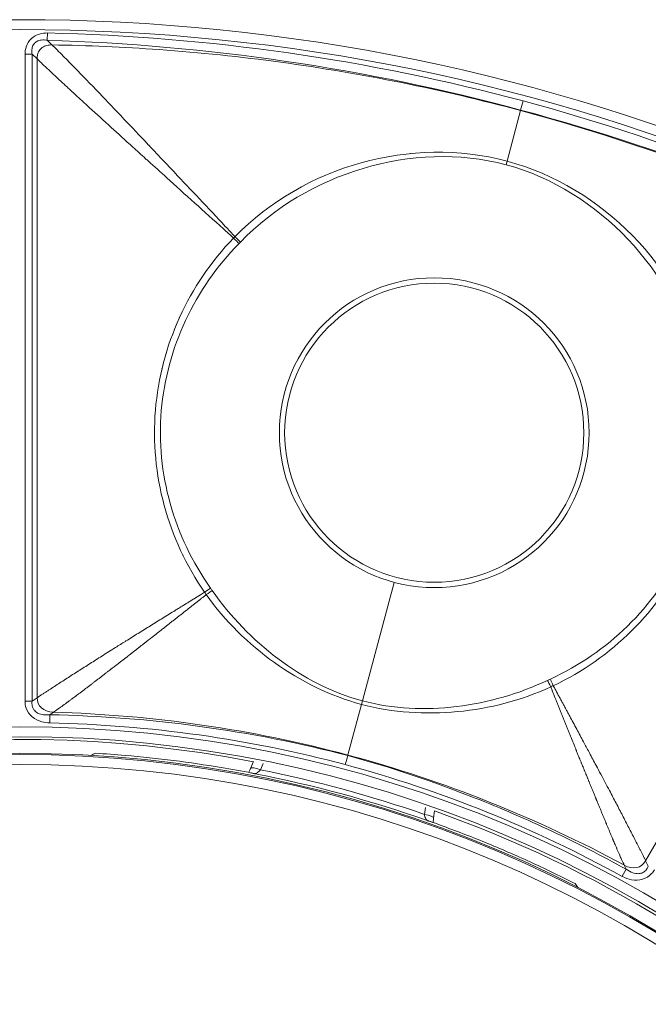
# Model space of a CAD drawing. Header units: inches. Extents: x 2.7 to 14.9, y -4.2 to 15.2.
# Tile 25 of 53: x 12.595 to 13.34, y -0.766 to 0.402. Entities that reach past the tile are written whole.
import ezdxf

# ---------------------------------------------------------------- set-up
doc = ezdxf.new("R2010")
doc.units = ezdxf.units.IN
doc.header["$MEASUREMENT"] = 0
doc.layers.add('Visible (ANSI)', color=7, linetype='Continuous', lineweight=18)
doc.layers.add('Visible Narrow (ANSI)', color=7, linetype='Continuous', lineweight=18)

msp = doc.modelspace()

# ---------------------------------------------------------------- linework, layer by layer
at = {"layer": 'Visible (ANSI)'}
for p, q in [((12.872, -0.4778), (12.8687, -0.4858)), ((13.0869, -0.5362), (13.0858, -0.5448))]:
    msp.add_line(p, q, dxfattribs=at)
for centre, radius in [((12.5948, -1.9226), 2.3248), ((13.0865, -0.0877), 0.1774), ((12.5948, -1.9226), 1.4744), ((12.5948, -1.9226), 1.4547)]:
    msp.add_circle(centre, radius, dxfattribs=at)
for start, end in [(79.1393, 156.2845), (23.7155, 70.4578)]:
    msp.add_arc((12.5948, -1.9226), 1.4711, start, end, dxfattribs=at)
for points, knots in [([(12.6275, 0.3778), (12.6252, 0.3782), (12.6227, 0.3783), (12.6203, 0.378), (12.6185, 0.3778), (12.6166, 0.3772), (12.615, 0.3763), (12.614, 0.3757), (12.613, 0.375), (12.6122, 0.3741), (12.6118, 0.3736), (12.6115, 0.3731), (12.6111, 0.3726), (12.6103, 0.3712), (12.6098, 0.3696), (12.6095, 0.368), (12.6091, 0.3658), (12.6092, 0.3635), (12.6095, 0.3614)], [0, 0, 0, 0, 0.243081, 0.243081, 0.243081, 0.432733, 0.432733, 0.432733, 0.551627, 0.551627, 0.551627, 0.612065, 0.612065, 0.612065, 0.776047, 0.776047, 0.776047, 1, 1, 1, 1]), ([(12.6095, -0.4061), (12.6093, -0.408), (12.6093, -0.41), (12.6097, -0.4119), (12.61, -0.4132), (12.6105, -0.4145), (12.6112, -0.4156), (12.6115, -0.4161), (12.6118, -0.4165), (12.6122, -0.4169), (12.6133, -0.4182), (12.6146, -0.4193), (12.6161, -0.4201), (12.6162, -0.4201), (12.6163, -0.4202), (12.6163, -0.4202), (12.6185, -0.4213), (12.6209, -0.4219), (12.6232, -0.4222), (12.6257, -0.4225), (12.6281, -0.4224), (12.6306, -0.4222)], [0, 0, 0, 0, 0.187872, 0.187872, 0.187872, 0.314599, 0.314599, 0.314599, 0.365047, 0.365047, 0.365047, 0.526295, 0.526295, 0.526295, 0.533039, 0.533039, 0.533039, 0.764219, 0.764219, 0.764219, 1, 1, 1, 1]), ([(12.8702, -0.4913), (12.8581, -0.489), (12.846, -0.4868), (12.8339, -0.4848), (12.815, -0.4816), (12.7961, -0.4789), (12.7771, -0.4765), (12.7581, -0.4741), (12.7391, -0.4721), (12.7201, -0.4704), (12.7083, -0.4694), (12.6964, -0.4685), (12.6846, -0.4678)], [0.0000721, 0.0000721, 0.0000721, 0.0000721, 0.1974055, 0.1974055, 0.1974055, 0.5036827, 0.5036827, 0.5036827, 0.8101972, 0.8101972, 0.8101972, 1, 1, 1, 1]), ([(12.9839, -0.4705), (13.0352, -0.4846), (13.0857, -0.5015), (13.1352, -0.521), (13.1658, -0.5331), (13.196, -0.5462), (13.2258, -0.5602), (13.2557, -0.5743), (13.2852, -0.5893), (13.3141, -0.6054)], [0.0000066, 0.0000066, 0.0000066, 0.0000066, 0.4464162, 0.4464162, 0.4464162, 0.7226444, 0.7226444, 0.7226444, 1, 1, 1, 1]), ([(12.8665, -0.4906), (12.8666, -0.4903), (12.8668, -0.4899), (12.8675, -0.4885), (12.8681, -0.4872), (12.8687, -0.4858)], [0.01545311, 0.01545311, 0.01545311, 0.01545311, 0.01884534, 0.01884534, 0.03041029, 0.03041029, 0.03041029, 0.03041029]), ([(12.8735, -0.4921), (12.8733, -0.4921), (12.8732, -0.492), (12.8726, -0.4919), (12.8722, -0.4918), (12.8712, -0.4915), (12.8707, -0.4914), (12.8702, -0.4913)], [-0.0014735, -0.0014735, -0.0014735, -0.0014735, 0, 0, 0.00573712, 0.00573712, 0.01292722, 0.01292722, 0.01292722, 0.01292722]), ([(13.0817, -0.5487), (13.0812, -0.5486), (13.0807, -0.5485), (13.0797, -0.5482), (13.0793, -0.548), (13.0787, -0.5479), (13.0786, -0.5478), (13.0785, -0.5478)], [0.00000229, 0.00000229, 0.00000229, 0.00000229, 0.00716146, 0.00716146, 0.01287389, 0.01287389, 0.01434105, 0.01434105, 0.01434105, 0.01434105]), ([(13.2536, -0.6224), (13.253, -0.6221), (13.2524, -0.6218), (13.2517, -0.6215), (13.2347, -0.6129), (13.2175, -0.6046), (13.2001, -0.5966), (13.1827, -0.5887), (13.1651, -0.5811), (13.1474, -0.5738), (13.1297, -0.5666), (13.1119, -0.5597), (13.0939, -0.5532), (13.0899, -0.5517), (13.0858, -0.5502), (13.0817, -0.5487)], [0, 0, 0, 0, 0.011424, 0.011424, 0.011424, 0.317458, 0.317458, 0.317458, 0.6239664, 0.6239664, 0.6239664, 0.9302375, 0.9302375, 0.9302375, 0.9999279, 0.9999279, 0.9999279, 0.9999279]), ([(13.0858, -0.5448), (13.0856, -0.5464), (13.0854, -0.548), (13.0853, -0.5496), (13.0853, -0.5498), (13.0853, -0.55)], [0, 0, 0, 0, 0.01279492, 0.01279492, 0.014945, 0.014945, 0.014945, 0.014945]), ([(13.3141, -0.6054), (13.3166, -0.6071), (13.3193, -0.6087), (13.3222, -0.6096), (13.3243, -0.6103), (13.3265, -0.6107), (13.3287, -0.6107), (13.33, -0.6106), (13.3314, -0.6104), (13.3326, -0.6099), (13.3333, -0.6097), (13.3339, -0.6094), (13.3346, -0.609), (13.3359, -0.6082), (13.3371, -0.6072), (13.338, -0.606), (13.3382, -0.6058), (13.3383, -0.6056), (13.3384, -0.6054), (13.3392, -0.6043), (13.3399, -0.6031), (13.3404, -0.6019)], [0, 0, 0, 0, 0.297866, 0.297866, 0.297866, 0.507382, 0.507382, 0.507382, 0.635901, 0.635901, 0.635901, 0.703179, 0.703179, 0.703179, 0.850452, 0.850452, 0.850452, 0.872013, 0.872013, 0.872013, 1, 1, 1, 1])]:
    msp.add_open_spline(points, degree=3, knots=knots, dxfattribs=at)
for points in [[(13.7167, 0.0859), (13.5496, 0.1757), (13.3724, 0.2461), (13.189, 0.295)], [(12.8212, -0.2719), (12.7779, -0.2107), (12.7564, -0.136), (12.7628, -0.0615)], [(13.2242, -0.3798), (13.2923, -0.3485), (13.3482, -0.2946), (13.3799, -0.2269)], [(12.6306, -0.4222), (12.7496, -0.4244), (12.8686, -0.4406), (12.9839, -0.4705)], [(12.6846, -0.4678), (12.6829, -0.4687), (12.6812, -0.4695), (12.6795, -0.4704)], [(12.8699, -0.4912), (12.87, -0.4912), (12.8701, -0.4913), (12.8702, -0.4913)], [(13.0817, -0.5487), (13.0818, -0.5488), (13.0819, -0.5488), (13.082, -0.5489)], [(13.2536, -0.6224), (13.2547, -0.624), (13.2557, -0.6256), (13.2568, -0.6272)]]:
    msp.add_open_spline(points, degree=3, dxfattribs=at)
at = {"layer": 'Visible Narrow (ANSI)'}
for p, q in [((12.6277, 0.3864), (12.6275, 0.3778)), ((12.633, 0.3723), (12.6275, 0.3778)), ((12.6012, 0.3614), (12.6095, 0.3614)), ((12.6012, -0.4061), (12.6012, 0.3614)), ((12.6095, 0.3614), (12.6095, -0.4061)), ((12.6095, 0.3614), (12.6155, 0.3556)), ((12.6155, -0.402), (12.6155, 0.3556)), ((13.1919, 0.3058), (13.189, 0.295)), ((13.1728, 0.2344), (13.1889, 0.2944)), ((13.189, 0.295), (13.1889, 0.2944)), ((13.1717, 0.2302), (13.1728, 0.2344)), ((12.7985, 0.0769), (12.7987, 0.0769)), ((13.3372, -0.5954), (13.7161, 0.0607)), ((12.7635, -0.012), (12.7635, -0.0117)), ((12.759, -0.1405), (12.759, -0.1405)), ((12.7788, -0.2116), (12.7788, -0.2112)), ((12.8083, -0.2681), (12.8083, -0.2681)), ((13.0013, -0.4057), (13.0389, -0.2652)), ((12.6012, -0.4061), (12.6095, -0.4061)), ((12.6155, -0.402), (12.6095, -0.4061)), ((13.0002, -0.4099), (13.0013, -0.4057)), ((12.6306, -0.4222), (12.6348, -0.4192)), ((13.0002, -0.4099), (12.9841, -0.4699)), ((12.6306, -0.4222), (12.6304, -0.4319)), ((12.9841, -0.4699), (12.9839, -0.4705)), ((12.8835, -0.4799), (12.8803, -0.4875)), ((13.0749, -0.5403), (13.076, -0.5322)), ((13.3372, -0.5954), (13.3404, -0.6019)), ((13.3141, -0.6054), (13.3094, -0.6138)), ((13.3141, -0.6054), (13.3119, -0.6007))]:
    msp.add_line(p, q, dxfattribs=at)
for centre, radius in [((12.5948, -1.9226), 2.3248), ((12.5948, -1.9226), 2.313), ((13.0865, -0.0877), 0.1837), ((12.5948, -1.9226), 1.4862), ((12.5948, -1.9226), 1.4744), ((12.5948, -1.9226), 1.4532), ((12.5948, -1.9226), 1.4414)]:
    msp.add_circle(centre, radius, dxfattribs=at)
for centre, radius, start, end in [((12.5948, -1.9226), 2.1211, 82.0439, 82.0475), ((12.5948, -1.9226), 1.648, 81.9943, 81.995), ((12.5948, -1.9226), 1.6283, 81.2107, 81.2146), ((12.5948, -1.9226), 1.7175, 66.1974, 66.2029), ((12.5946, -1.9264), 1.5539, 86.3573, 86.3574), ((12.5948, -1.9226), 1.5821, 77.6366, 77.638), ((12.5948, -1.9226), 1.6782, 67.0748, 67.0764), ((12.5948, -1.9226), 1.648, 68.005, 68.0057), ((12.5948, -1.9226), 1.6283, 68.7854, 68.7893), ((12.5948, -1.9226), 1.5821, 72.362, 72.3634), ((12.5971, -1.9177), 1.5766, 64.93137687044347, 64.93139135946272)]:
    msp.add_arc(centre, radius, start, end, dxfattribs=at)
for centre, major_axis, ratio, start_param, end_param in [((12.5301, -1.3399), (2.0565, 0.1112), 0.838051, 1.198247, 1.478106), ((12.7985, -1.5842), (1.9009, -1.0124), 0.888933, 1.55902, 1.824827), ((13.0282, -0.8629), (1.51, -0.6175), 0.705125, 1.403307, 1.749088), ((12.8495, 0.1433), (0.0189, 0.0194), 0.022097, 1.511696, 1.599615), ((12.8477, 0.1438), (0.00843, -0.00827), 0.009516, 0.542666, 1.484033), ((12.8495, 0.1456), (0.00845, -0.00826), 0.007551, 4.798793, 5.740106), ((12.8433, 0.1404), (-0.0732, -0.0737), 0.104668, 1.62579, 1.649848), ((12.8258, 0.0769), (0.0296, -0.0259), 0.998597, 4.280117, 4.286525), ((12.7861, 0.0499), (-0.0012, -0.0196), 0.645228, 5.675152, 5.690119), ((6.8605, -1.9226), (-6.8596, 0), 0.553122, 3.674682, 3.674711), ((12.8258, -0.2207), (0.0294, -0.0261), 0.99862, 4.175088, 4.195612), ((12.8258, -0.2207), (0.0294, -0.0261), 0.99862, 4.489047, 4.503771), ((12.8129, -0.2776), (0.00964, 0.00682), 0.015774, 4.842015, 5.742062), ((12.815, -0.2807), (-0.0097, -0.00673), 0.019874, 3.682916, 4.583824), ((13.2251, -0.3906), (0.005, -0.0107), 0.019614, 1.699481, 2.600431), ((13.2285, -0.389), (-0.0049, 0.0107), 0.015566, 0.541352, 1.441442), ((12.6979, -1.1795), (-1.0586, 0.1468), 0.705182, 4.537425, 4.869208), ((12.6779, -1.1546), (-1.0338, 0.1057), 0.691928, 4.486188, 4.828912), ((12.8772, -1.2275), (0.9901, -0.4022), 0.705181, 1.413977, 1.74576), ((12.8795, -0.4904), (-0.0109, 0.0046), 0.256649, 4.747001, 6.283206), ((12.5979, -1.9115), (0.3807, 1.4009), 0.999956, 6.213693, 6.352678), ((12.7937, -1.5341), (-1.1142, 0.5843), 0.83837, 4.689108, 4.972121), ((12.5953, -1.8936), (-1.4275, -0.1749), 0.992847, 4.248602, 4.396625), ((13.0741, -0.5433), (0.0117, -0.0015), 0.256649, 6.283165, 7.819369)]:
    msp.add_ellipse(centre, major_axis=major_axis, ratio=ratio, start_param=start_param, end_param=end_param, dxfattribs=at)
for points, knots in [([(12.6012, 0.3614), (12.6012, 0.3643), (12.6016, 0.3673), (12.6025, 0.3701), (12.6049, 0.3774), (12.6111, 0.3831), (12.6184, 0.3852), (12.6214, 0.3861), (12.6246, 0.3865), (12.6277, 0.3864)], [0, 0, 0, 0, 0.214125, 0.214125, 0.214125, 0.772845, 0.772845, 0.772845, 1, 1, 1, 1]), ([(12.6155, 0.3556), (12.6155, 0.3576), (12.6157, 0.3594), (12.6161, 0.361), (12.6162, 0.3615), (12.6164, 0.362), (12.6165, 0.3624), (12.6173, 0.3645), (12.6184, 0.3663), (12.6199, 0.3677), (12.62, 0.3678), (12.6201, 0.3679), (12.6202, 0.3681), (12.621, 0.3688), (12.6219, 0.3694), (12.6229, 0.37), (12.6238, 0.3705), (12.6248, 0.3709), (12.6259, 0.3712), (12.6275, 0.3718), (12.6294, 0.3721), (12.6314, 0.3723), (12.6319, 0.3723), (12.6325, 0.3723), (12.633, 0.3723)], [0, 0, 0, 0, 0.1842961, 0.1842961, 0.1842961, 0.241452, 0.241452, 0.241452, 0.5, 0.5, 0.5, 0.5195229, 0.5195229, 0.5195229, 0.655182, 0.655182, 0.655182, 0.7763475, 0.7763475, 0.7763475, 0.9543439, 0.9543439, 0.9543439, 0.9999909, 0.9999909, 0.9999909, 0.9999909]), ([(13.1889, 0.2944), (13.1422, 0.307), (13.048, 0.329), (12.9049, 0.3532), (12.7663, 0.3676), (12.6755, 0.3716), (12.633, 0.3723)], [0, 0, 0, 0, 0.2577886, 0.5155772, 0.7733658, 0.9999993, 0.9999993, 0.9999993, 0.9999993]), ([(12.633, 0.3723), (12.6369, 0.3687), (12.6414, 0.3642), (12.6465, 0.359), (12.6508, 0.3547), (12.6555, 0.35), (12.6606, 0.3447), (12.669, 0.3361), (12.6786, 0.3262), (12.6893, 0.315), (12.6983, 0.3057), (12.708, 0.2955), (12.7185, 0.2844), (12.7275, 0.2749), (12.7372, 0.2647), (12.7474, 0.2539), (12.7476, 0.2537), (12.7478, 0.2534), (12.748, 0.2532), (12.7541, 0.2468), (12.7608, 0.2397), (12.7654, 0.2348), (12.7696, 0.2304), (12.7738, 0.226), (12.7779, 0.2216), (12.788, 0.2109), (12.7981, 0.2002), (12.8081, 0.1896), (12.8184, 0.1787), (12.8286, 0.1679), (12.8387, 0.1571), (12.8426, 0.153), (12.8464, 0.1489), (12.8502, 0.1449)], [0.0000002, 0.0000002, 0.0000002, 0.0000002, 0.1064735, 0.1064735, 0.1064735, 0.194074, 0.194074, 0.194074, 0.3386231, 0.3386231, 0.3386231, 0.4591072, 0.4591072, 0.4591072, 0.5625, 0.5625, 0.5625, 0.5646067, 0.5646067, 0.5646067, 0.625, 0.625, 0.625, 0.6797594, 0.6797594, 0.6797594, 0.8129732, 0.8129732, 0.8129732, 0.9487187, 0.9487187, 0.9487187, 0.9999953, 0.9999953, 0.9999953, 0.9999953]), ([(12.6155, 0.3556), (12.6166, 0.3546), (12.6177, 0.3535), (12.6188, 0.3525), (12.62, 0.3514), (12.6211, 0.3503), (12.6223, 0.3492), (12.6234, 0.3481), (12.6246, 0.347), (12.6258, 0.3459), (12.6282, 0.3437), (12.6306, 0.3414), (12.6331, 0.3391), (12.6355, 0.3368), (12.638, 0.3345), (12.6405, 0.3322), (12.6411, 0.3317), (12.6416, 0.3311), (12.6422, 0.3306), (12.6468, 0.3262), (12.6473, 0.3258), (12.6514, 0.322), (12.6527, 0.3208), (12.6541, 0.3195), (12.6557, 0.318), (12.6592, 0.3148), (12.6634, 0.3109), (12.6684, 0.3064), (12.6694, 0.3055), (12.6704, 0.3045), (12.6714, 0.3036), (12.674, 0.3013), (12.6763, 0.2991), (12.6778, 0.2977), (12.6857, 0.2905), (12.6943, 0.2827), (12.7034, 0.2744), (12.7115, 0.267), (12.7201, 0.2592), (12.7292, 0.2509), (12.7316, 0.2488), (12.7339, 0.2467), (12.7361, 0.2447), (12.7391, 0.242), (12.7419, 0.2395), (12.7442, 0.2373), (12.7453, 0.2363), (12.7464, 0.2353), (12.7475, 0.2343), (12.7544, 0.2281), (12.7617, 0.2215), (12.7692, 0.2147), (12.7797, 0.2052), (12.7909, 0.1951), (12.8027, 0.1845), (12.8134, 0.1748), (12.8247, 0.1647), (12.8365, 0.154), (12.8404, 0.1505), (12.8445, 0.1468), (12.8485, 0.1432)], [0, 0, 0, 0, 0.016624, 0.016624, 0.016624, 0.033454, 0.033454, 0.033454, 0.050284, 0.050284, 0.050284, 0.083942, 0.083942, 0.083942, 0.117596, 0.117596, 0.117596, 0.125, 0.125, 0.125, 0.1875, 0.1875, 0.1875, 0.207302, 0.207302, 0.207302, 0.25, 0.25, 0.25, 0.258644, 0.258644, 0.258644, 0.28125, 0.28125, 0.28125, 0.397292, 0.397292, 0.397292, 0.5, 0.5, 0.5, 0.526528, 0.526528, 0.526528, 0.5625, 0.5625, 0.5625, 0.579156, 0.579156, 0.579156, 0.682615, 0.682615, 0.682615, 0.82613, 0.82613, 0.82613, 0.956267, 0.956267, 0.956267, 1, 1, 1, 1]), ([(13.1728, 0.2344), (13.1157, 0.2497), (13.0558, 0.2479), (12.9437, 0.2169), (12.8916, 0.1869), (12.8502, 0.1449)], [0, 0, 0, 0, 0.5, 0.5, 1, 1, 1, 1]), ([(12.8567, 0.1385), (12.8971, 0.1799), (12.9476, 0.2097), (13.0567, 0.242), (13.1158, 0.2452), (13.1717, 0.2302)], [0, 0, 0, 0, 0.5, 0.5, 1, 1, 1, 1]), ([(13.1728, 0.2344), (13.2299, 0.2191), (13.2809, 0.1875), (13.3625, 0.1047), (13.3925, 0.0527), (13.4074, -0.0044)], [0, 0, 0, 0, 0.5, 0.5, 1, 1, 1, 1]), ([(13.3986, -0.0066), (13.3843, 0.0493), (13.3555, 0.1004), (13.2771, 0.183), (13.2275, 0.2152), (13.1717, 0.2302)], [0, 0, 0, 0, 0.5, 0.5, 1, 1, 1, 1]), ([(12.8485, 0.1432), (12.7951, 0.088), (12.7621, 0.0155), (12.7495, -0.1371), (12.7704, -0.2138), (12.8142, -0.2769)], [0, 0, 0, 0, 0.5, 0.5, 0.9999685, 0.9999685, 0.9999685, 0.9999685]), ([(12.7628, -0.0615), (12.7628, -0.0615), (12.7628, -0.0615), (12.7692, 0.013), (12.8025, 0.0833), (12.855, 0.1368)], [0.4999932, 0.4999932, 0.4999932, 0.4999932, 0.5, 0.5, 1, 1, 1, 1]), ([(13.408, -0.0067), (13.4267, -0.0812), (13.419, -0.1605), (13.3536, -0.299), (13.2972, -0.355), (13.2277, -0.3877)], [0, 0, 0, 0, 0.5, 0.5, 0.9999682, 0.9999682, 0.9999682, 0.9999682]), ([(12.8142, -0.2769), (12.8125, -0.278), (12.8108, -0.279), (12.8091, -0.2801), (12.8066, -0.2816), (12.8041, -0.2831), (12.8016, -0.2847), (12.8003, -0.2854), (12.7991, -0.2862), (12.7978, -0.287), (12.7966, -0.2877), (12.7954, -0.2885), (12.7941, -0.2893), (12.7929, -0.29), (12.7916, -0.2908), (12.7904, -0.2915), (12.7892, -0.2923), (12.7879, -0.2931), (12.7867, -0.2938), (12.7863, -0.2941), (12.7859, -0.2943), (12.7856, -0.2945), (12.7847, -0.295), (12.7838, -0.2956), (12.783, -0.2961), (12.7817, -0.2969), (12.7805, -0.2976), (12.7793, -0.2984), (12.7744, -0.3014), (12.7695, -0.3044), (12.7645, -0.3075), (12.7597, -0.3105), (12.7548, -0.3135), (12.7499, -0.3166), (12.7451, -0.3196), (12.7403, -0.3226), (12.7353, -0.3257), (12.7306, -0.3286), (12.7258, -0.3316), (12.7209, -0.3347), (12.7206, -0.3348), (12.7204, -0.335), (12.7202, -0.3351), (12.7163, -0.3375), (12.7124, -0.34), (12.7084, -0.3425), (12.7029, -0.3459), (12.6976, -0.3493), (12.6924, -0.3526), (12.6876, -0.3556), (12.6829, -0.3585), (12.6784, -0.3614), (12.6736, -0.3644), (12.669, -0.3674), (12.6646, -0.3702), (12.6599, -0.3732), (12.6553, -0.3761), (12.651, -0.3789), (12.6464, -0.3819), (12.6419, -0.3848), (12.6377, -0.3875), (12.6355, -0.3889), (12.6334, -0.3903), (12.6313, -0.3917), (12.6302, -0.3923), (12.6291, -0.393), (12.6281, -0.3937), (12.627, -0.3944), (12.626, -0.3951), (12.625, -0.3957), (12.6245, -0.3961), (12.6239, -0.3964), (12.6234, -0.3967), (12.6229, -0.3971), (12.6224, -0.3974), (12.6219, -0.3977), (12.6214, -0.3981), (12.6209, -0.3984), (12.6204, -0.3987), (12.6199, -0.399), (12.6194, -0.3994), (12.6189, -0.3997), (12.6184, -0.4), (12.618, -0.4003), (12.6175, -0.4007), (12.617, -0.401), (12.6165, -0.4013), (12.6161, -0.4016), (12.6159, -0.4018), (12.6157, -0.4019), (12.6155, -0.402)], [0, 0, 0, 0, 0.025507, 0.025507, 0.025507, 0.062666, 0.062666, 0.062666, 0.081229, 0.081229, 0.081229, 0.099762, 0.099762, 0.099762, 0.118251, 0.118251, 0.118251, 0.136682, 0.136682, 0.136682, 0.142154, 0.142154, 0.142154, 0.155042, 0.155042, 0.155042, 0.173318, 0.173318, 0.173318, 0.24535, 0.24535, 0.24535, 0.315196, 0.315196, 0.315196, 0.382396, 0.382396, 0.382396, 0.446682, 0.446682, 0.446682, 0.449598, 0.449598, 0.449598, 0.5, 0.5, 0.5, 0.569749, 0.569749, 0.569749, 0.634275, 0.634275, 0.634275, 0.70199, 0.70199, 0.70199, 0.773418, 0.773418, 0.773418, 0.849247, 0.849247, 0.849247, 0.88909, 0.88909, 0.88909, 0.909554, 0.909554, 0.909554, 0.930407, 0.930407, 0.930407, 0.940986, 0.940986, 0.940986, 0.951672, 0.951672, 0.951672, 0.962467, 0.962467, 0.962467, 0.973375, 0.973375, 0.973375, 0.984399, 0.984399, 0.984399, 0.995543, 0.995543, 0.995543, 1, 1, 1, 1]), ([(12.8161, -0.2797), (12.8156, -0.2801), (12.815, -0.2806), (12.8144, -0.2811), (12.8138, -0.2815), (12.8133, -0.282), (12.8127, -0.2824), (12.8124, -0.2826), (12.8121, -0.2828), (12.8119, -0.2831), (12.8116, -0.2833), (12.8113, -0.2835), (12.811, -0.2837), (12.8102, -0.2844), (12.8093, -0.2851), (12.8085, -0.2857), (12.8082, -0.286), (12.8079, -0.2862), (12.8076, -0.2864), (12.8073, -0.2866), (12.807, -0.2868), (12.8068, -0.2871), (12.8059, -0.2877), (12.8051, -0.2884), (12.8042, -0.2891), (12.8037, -0.2895), (12.8031, -0.29), (12.8025, -0.2904), (12.802, -0.2908), (12.8014, -0.2913), (12.8009, -0.2917), (12.7997, -0.2926), (12.7986, -0.2935), (12.7975, -0.2944), (12.7969, -0.2948), (12.7964, -0.2952), (12.7958, -0.2957), (12.7953, -0.2961), (12.7947, -0.2966), (12.7941, -0.297), (12.793, -0.2979), (12.7919, -0.2988), (12.7908, -0.2996), (12.7902, -0.3001), (12.7897, -0.3005), (12.7891, -0.3009), (12.7886, -0.3014), (12.788, -0.3018), (12.7875, -0.3023), (12.7869, -0.3027), (12.7864, -0.3031), (12.7858, -0.3036), (12.7853, -0.304), (12.7847, -0.3044), (12.7841, -0.3049), (12.7836, -0.3053), (12.783, -0.3057), (12.7825, -0.3062), (12.7819, -0.3066), (12.7814, -0.307), (12.7808, -0.3075), (12.7803, -0.3079), (12.7797, -0.3083), (12.7792, -0.3088), (12.7786, -0.3092), (12.7781, -0.3096), (12.7775, -0.3101), (12.7764, -0.3109), (12.7753, -0.3118), (12.7742, -0.3127), (12.7737, -0.3131), (12.7731, -0.3135), (12.7726, -0.314), (12.772, -0.3144), (12.7715, -0.3148), (12.7709, -0.3153), (12.7704, -0.3157), (12.7698, -0.3161), (12.7693, -0.3165), (12.7687, -0.317), (12.7682, -0.3174), (12.7677, -0.3178), (12.7671, -0.3183), (12.7666, -0.3187), (12.766, -0.3191), (12.7655, -0.3195), (12.7649, -0.32), (12.7644, -0.3204), (12.7622, -0.3221), (12.76, -0.3238), (12.7579, -0.3255), (12.7573, -0.3259), (12.7568, -0.3264), (12.7562, -0.3268), (12.7557, -0.3272), (12.7552, -0.3276), (12.7546, -0.328), (12.7541, -0.3285), (12.7535, -0.3289), (12.753, -0.3293), (12.7525, -0.3297), (12.7519, -0.3302), (12.7514, -0.3306), (12.7508, -0.331), (12.7503, -0.3314), (12.7498, -0.3318), (12.7492, -0.3323), (12.7487, -0.3327), (12.7482, -0.3331), (12.7471, -0.334), (12.746, -0.3348), (12.7449, -0.3356), (12.7447, -0.3358), (12.7444, -0.3361), (12.7441, -0.3363), (12.7439, -0.3365), (12.7436, -0.3367), (12.7433, -0.3369), (12.7428, -0.3373), (12.7423, -0.3377), (12.7417, -0.3381), (12.7413, -0.3385), (12.7409, -0.3388), (12.7405, -0.3391), (12.7404, -0.3392), (12.7403, -0.3393), (12.7401, -0.3394), (12.74, -0.3395), (12.7399, -0.3396), (12.7397, -0.3397), (12.7393, -0.34), (12.7389, -0.3403), (12.7385, -0.3406), (12.738, -0.3411), (12.7374, -0.3415), (12.7369, -0.3419), (12.7367, -0.3421), (12.7364, -0.3423), (12.7361, -0.3425), (12.7359, -0.3427), (12.7356, -0.3429), (12.7353, -0.3431), (12.7348, -0.3436), (12.7343, -0.344), (12.7337, -0.3444), (12.7332, -0.3448), (12.7327, -0.3452), (12.7322, -0.3456), (12.7321, -0.3457), (12.7319, -0.3458), (12.7317, -0.3459), (12.7313, -0.3462), (12.7309, -0.3466), (12.7305, -0.3469), (12.73, -0.3473), (12.7295, -0.3477), (12.729, -0.3481), (12.7287, -0.3483), (12.7284, -0.3485), (12.7282, -0.3487), (12.7279, -0.3489), (12.7276, -0.3491), (12.7274, -0.3493), (12.7268, -0.3498), (12.7263, -0.3502), (12.7258, -0.3506), (12.7254, -0.3509), (12.725, -0.3512), (12.7246, -0.3515), (12.7245, -0.3516), (12.7243, -0.3517), (12.7242, -0.3518), (12.7241, -0.3519), (12.7239, -0.352), (12.7238, -0.3521), (12.7234, -0.3524), (12.723, -0.3527), (12.7226, -0.353), (12.7221, -0.3535), (12.7216, -0.3539), (12.721, -0.3543), (12.7208, -0.3545), (12.7205, -0.3547), (12.7202, -0.3549), (12.72, -0.3551), (12.7197, -0.3553), (12.7195, -0.3555), (12.7184, -0.3563), (12.7173, -0.3571), (12.7163, -0.3579), (12.7158, -0.3583), (12.7153, -0.3588), (12.7147, -0.3592), (12.7142, -0.3596), (12.7137, -0.36), (12.7132, -0.3604), (12.7126, -0.3608), (12.7121, -0.3612), (12.7116, -0.3616), (12.7111, -0.362), (12.7106, -0.3624), (12.71, -0.3628), (12.709, -0.3636), (12.7079, -0.3644), (12.7069, -0.3652), (12.7061, -0.3658), (12.7053, -0.3664), (12.7046, -0.367), (12.7043, -0.3672), (12.704, -0.3674), (12.7038, -0.3676), (12.7035, -0.3678), (12.7033, -0.368), (12.703, -0.3682), (12.7022, -0.3688), (12.7014, -0.3694), (12.7007, -0.37), (12.7002, -0.3704), (12.6996, -0.3708), (12.6991, -0.3712), (12.6986, -0.3716), (12.6981, -0.372), (12.6976, -0.3724), (12.697, -0.3728), (12.6965, -0.3732), (12.696, -0.3736), (12.6955, -0.374), (12.695, -0.3744), (12.6945, -0.3748), (12.694, -0.3752), (12.6934, -0.3756), (12.6929, -0.376), (12.6924, -0.3764), (12.6919, -0.3768), (12.6914, -0.3772), (12.6903, -0.378), (12.6893, -0.3788), (12.6883, -0.3796), (12.6878, -0.38), (12.6873, -0.3803), (12.6868, -0.3807), (12.6862, -0.3811), (12.6857, -0.3815), (12.6852, -0.3819), (12.6847, -0.3823), (12.6842, -0.3827), (12.6837, -0.3831), (12.6832, -0.3835), (12.6827, -0.3839), (12.6822, -0.3843), (12.6816, -0.3847), (12.6811, -0.385), (12.6806, -0.3854), (12.6801, -0.3858), (12.6796, -0.3862), (12.6791, -0.3866), (12.6786, -0.387), (12.6781, -0.3874), (12.6776, -0.3878), (12.6771, -0.3881), (12.6765, -0.3885), (12.676, -0.3889), (12.675, -0.3897), (12.674, -0.3905), (12.673, -0.3912), (12.6725, -0.3916), (12.672, -0.392), (12.6715, -0.3924), (12.671, -0.3928), (12.6705, -0.3931), (12.67, -0.3935), (12.6695, -0.3939), (12.6689, -0.3943), (12.6684, -0.3947), (12.6679, -0.395), (12.6674, -0.3954), (12.6669, -0.3958), (12.6664, -0.3962), (12.6659, -0.3966), (12.6654, -0.3969), (12.6649, -0.3973), (12.6644, -0.3977), (12.6639, -0.3981), (12.6632, -0.3986), (12.6624, -0.3992), (12.6617, -0.3998), (12.6614, -0.3999), (12.6612, -0.4001), (12.6609, -0.4003), (12.6607, -0.4005), (12.6604, -0.4007), (12.6602, -0.4009), (12.6594, -0.4014), (12.6587, -0.402), (12.6579, -0.4025), (12.6577, -0.4027), (12.6574, -0.4029), (12.6572, -0.4031), (12.6569, -0.4033), (12.6567, -0.4035), (12.6564, -0.4037), (12.6559, -0.404), (12.6554, -0.4044), (12.655, -0.4048), (12.6545, -0.4051), (12.654, -0.4055), (12.6535, -0.4058), (12.6532, -0.406), (12.653, -0.4062), (12.6527, -0.4064), (12.6525, -0.4066), (12.6522, -0.4068), (12.652, -0.4069), (12.6499, -0.4084), (12.648, -0.4099), (12.6461, -0.4112), (12.6459, -0.4114), (12.6456, -0.4116), (12.6454, -0.4117), (12.6452, -0.4119), (12.6449, -0.4121), (12.6447, -0.4123), (12.6442, -0.4126), (12.6437, -0.413), (12.6432, -0.4133), (12.6429, -0.4136), (12.6425, -0.4138), (12.6421, -0.4141), (12.642, -0.4142), (12.6419, -0.4142), (12.6418, -0.4143), (12.6417, -0.4144), (12.6416, -0.4145), (12.6414, -0.4146), (12.6411, -0.4148), (12.6407, -0.4151), (12.6404, -0.4153), (12.6383, -0.4168), (12.6365, -0.4181), (12.6348, -0.4192)], [0, 0, 0, 0, 0.005913, 0.005913, 0.005913, 0.011694, 0.011694, 0.011694, 0.014593, 0.014593, 0.014593, 0.017497, 0.017497, 0.017497, 0.026247, 0.026247, 0.026247, 0.029175, 0.029175, 0.029175, 0.032109, 0.032109, 0.032109, 0.040948, 0.040948, 0.040948, 0.04687, 0.04687, 0.04687, 0.052818, 0.052818, 0.052818, 0.064788, 0.064788, 0.064788, 0.070811, 0.070811, 0.070811, 0.07686, 0.07686, 0.07686, 0.089038, 0.089038, 0.089038, 0.095167, 0.095167, 0.095167, 0.101324, 0.101324, 0.101324, 0.107508, 0.107508, 0.107508, 0.11372, 0.11372, 0.11372, 0.119961, 0.119961, 0.119961, 0.126231, 0.126231, 0.126231, 0.13253, 0.13253, 0.13253, 0.138858, 0.138858, 0.138858, 0.151606, 0.151606, 0.151606, 0.158027, 0.158027, 0.158027, 0.164478, 0.164478, 0.164478, 0.170962, 0.170962, 0.170962, 0.177478, 0.177478, 0.177478, 0.184027, 0.184027, 0.184027, 0.19061, 0.19061, 0.19061, 0.217284, 0.217284, 0.217284, 0.224041, 0.224041, 0.224041, 0.230835, 0.230835, 0.230835, 0.237667, 0.237667, 0.237667, 0.244536, 0.244536, 0.244536, 0.251444, 0.251444, 0.251444, 0.258391, 0.258391, 0.258391, 0.272406, 0.272406, 0.272406, 0.275935, 0.275935, 0.275935, 0.279475, 0.279475, 0.279475, 0.286586, 0.286586, 0.286586, 0.291947, 0.291947, 0.291947, 0.293739, 0.293739, 0.293739, 0.295535, 0.295535, 0.295535, 0.300937, 0.300937, 0.300937, 0.308179, 0.308179, 0.308179, 0.311817, 0.311817, 0.311817, 0.315466, 0.315466, 0.315466, 0.322799, 0.322799, 0.322799, 0.329716, 0.329716, 0.329716, 0.332031, 0.332031, 0.332031, 0.337607, 0.337607, 0.337607, 0.345084, 0.345084, 0.345084, 0.348841, 0.348841, 0.348841, 0.35261, 0.35261, 0.35261, 0.360188, 0.360188, 0.360188, 0.365905, 0.365905, 0.365905, 0.367817, 0.367817, 0.367817, 0.369733, 0.369733, 0.369733, 0.375499, 0.375499, 0.375499, 0.383236, 0.383236, 0.383236, 0.387125, 0.387125, 0.387125, 0.391027, 0.391027, 0.391027, 0.406781, 0.406781, 0.406781, 0.414745, 0.414745, 0.414745, 0.42277, 0.42277, 0.42277, 0.430857, 0.430857, 0.430857, 0.439007, 0.439007, 0.439007, 0.455501, 0.455501, 0.455501, 0.46805, 0.46805, 0.46805, 0.472267, 0.472267, 0.472267, 0.476503, 0.476503, 0.476503, 0.489319, 0.489319, 0.489319, 0.497956, 0.497956, 0.497956, 0.50667, 0.50667, 0.50667, 0.515464, 0.515464, 0.515464, 0.524339, 0.524339, 0.524339, 0.533297, 0.533297, 0.533297, 0.542341, 0.542341, 0.542341, 0.560699, 0.560699, 0.560699, 0.570017, 0.570017, 0.570017, 0.579433, 0.579433, 0.579433, 0.588948, 0.588948, 0.588948, 0.598567, 0.598567, 0.598567, 0.608292, 0.608292, 0.608292, 0.618128, 0.618128, 0.618128, 0.628078, 0.628078, 0.628078, 0.638146, 0.638146, 0.638146, 0.658655, 0.658655, 0.658655, 0.669106, 0.669106, 0.669106, 0.679693, 0.679693, 0.679693, 0.690424, 0.690424, 0.690424, 0.701303, 0.701303, 0.701303, 0.712338, 0.712338, 0.712338, 0.723535, 0.723535, 0.723535, 0.74065, 0.74065, 0.74065, 0.746444, 0.746444, 0.746444, 0.752285, 0.752285, 0.752285, 0.770098, 0.770098, 0.770098, 0.776136, 0.776136, 0.776136, 0.782227, 0.782227, 0.782227, 0.794573, 0.794573, 0.794573, 0.807148, 0.807148, 0.807148, 0.813524, 0.813524, 0.813524, 0.819963, 0.819963, 0.819963, 0.873952, 0.873952, 0.873952, 0.881046, 0.881046, 0.881046, 0.888225, 0.888225, 0.888225, 0.902854, 0.902854, 0.902854, 0.914076, 0.914076, 0.914076, 0.917867, 0.917867, 0.917867, 0.921684, 0.921684, 0.921684, 0.933297, 0.933297, 0.933297, 1, 1, 1, 1]), ([(12.8161, -0.2797), (12.8385, -0.3111), (12.8659, -0.3381), (12.9283, -0.3826), (12.9633, -0.4), (13.0002, -0.4099)], [0, 0, 0, 0, 0.5, 0.5, 1, 1, 1, 1]), ([(13.0013, -0.4057), (12.9646, -0.3959), (12.9311, -0.3782), (12.8711, -0.333), (12.8448, -0.306), (12.8233, -0.2749)], [0, 0, 0, 0, 0.5, 0.5, 1, 1, 1, 1]), ([(13.0013, -0.4057), (13.0379, -0.4155), (13.0758, -0.417), (13.1504, -0.4078), (13.1867, -0.3975), (13.2209, -0.3814)], [0.0000002, 0.0000002, 0.0000002, 0.0000002, 0.5, 0.5, 1, 1, 1, 1]), ([(13.2246, -0.3891), (13.1896, -0.4052), (13.1524, -0.4149), (13.076, -0.4221), (13.037, -0.4197), (13.0002, -0.4099)], [0, 0, 0, 0, 0.5, 0.5, 0.9999999, 0.9999999, 0.9999999, 0.9999999]), ([(13.2246, -0.3891), (13.2249, -0.3898), (13.2252, -0.3905), (13.2255, -0.3912), (13.2257, -0.3919), (13.226, -0.3925), (13.2263, -0.3932), (13.2264, -0.3935), (13.2265, -0.3939), (13.2267, -0.3942), (13.2268, -0.3945), (13.2269, -0.3949), (13.2271, -0.3952), (13.2275, -0.3962), (13.2279, -0.3972), (13.2283, -0.3982), (13.2284, -0.3986), (13.2285, -0.3989), (13.2287, -0.3992), (13.2288, -0.3996), (13.2289, -0.3999), (13.2291, -0.4002), (13.2295, -0.4012), (13.2299, -0.4022), (13.2303, -0.4032), (13.2305, -0.4039), (13.2308, -0.4045), (13.2311, -0.4052), (13.2313, -0.4059), (13.2316, -0.4065), (13.2319, -0.4072), (13.2324, -0.4085), (13.2329, -0.4099), (13.2335, -0.4112), (13.2337, -0.4118), (13.234, -0.4125), (13.2343, -0.4132), (13.2345, -0.4138), (13.2348, -0.4145), (13.235, -0.4151), (13.2356, -0.4165), (13.2361, -0.4178), (13.2366, -0.4191), (13.2369, -0.4197), (13.2372, -0.4204), (13.2374, -0.4211), (13.2377, -0.4217), (13.238, -0.4224), (13.2382, -0.423), (13.2385, -0.4237), (13.2387, -0.4243), (13.239, -0.425), (13.2393, -0.4256), (13.2395, -0.4263), (13.2398, -0.4269), (13.2401, -0.4276), (13.2403, -0.4283), (13.2406, -0.4289), (13.2408, -0.4296), (13.2411, -0.4302), (13.2414, -0.4309), (13.2416, -0.4315), (13.2419, -0.4322), (13.2422, -0.4328), (13.2424, -0.4335), (13.2427, -0.4341), (13.2429, -0.4348), (13.2435, -0.4361), (13.244, -0.4374), (13.2445, -0.4387), (13.2448, -0.4393), (13.245, -0.44), (13.2453, -0.4406), (13.2456, -0.4413), (13.2458, -0.4419), (13.2461, -0.4425), (13.2463, -0.4432), (13.2466, -0.4438), (13.2469, -0.4445), (13.2471, -0.4451), (13.2474, -0.4458), (13.2476, -0.4464), (13.2479, -0.4471), (13.2482, -0.4477), (13.2484, -0.4483), (13.2487, -0.449), (13.2489, -0.4496), (13.2492, -0.4503), (13.2502, -0.4528), (13.2513, -0.4554), (13.2523, -0.458), (13.2526, -0.4586), (13.2528, -0.4592), (13.2531, -0.4599), (13.2533, -0.4605), (13.2536, -0.4612), (13.2539, -0.4618), (13.2541, -0.4624), (13.2544, -0.4631), (13.2546, -0.4637), (13.2549, -0.4643), (13.2552, -0.465), (13.2554, -0.4656), (13.2557, -0.4662), (13.2559, -0.4669), (13.2562, -0.4675), (13.2564, -0.4682), (13.2567, -0.4688), (13.257, -0.4694), (13.2575, -0.4707), (13.258, -0.472), (13.2585, -0.4732), (13.2586, -0.4735), (13.2588, -0.4738), (13.2589, -0.4742), (13.259, -0.4745), (13.2591, -0.4748), (13.2593, -0.4751), (13.2595, -0.4757), (13.2598, -0.4764), (13.26, -0.477), (13.2602, -0.4775), (13.2604, -0.4779), (13.2606, -0.4784), (13.2607, -0.4786), (13.2607, -0.4787), (13.2608, -0.4789), (13.2609, -0.479), (13.2609, -0.4792), (13.261, -0.4794), (13.2612, -0.4798), (13.2614, -0.4803), (13.2616, -0.4808), (13.2618, -0.4814), (13.2621, -0.482), (13.2623, -0.4827), (13.2625, -0.483), (13.2626, -0.4833), (13.2627, -0.4836), (13.2629, -0.4839), (13.263, -0.4842), (13.2631, -0.4845), (13.2634, -0.4852), (13.2636, -0.4858), (13.2639, -0.4864), (13.2641, -0.4869), (13.2643, -0.4874), (13.2644, -0.4878), (13.2645, -0.488), (13.2646, -0.4882), (13.2647, -0.4884), (13.2649, -0.489), (13.2652, -0.4896), (13.2654, -0.4902), (13.2657, -0.4908), (13.2659, -0.4914), (13.2662, -0.492), (13.2663, -0.4923), (13.2664, -0.4927), (13.2665, -0.493), (13.2667, -0.4933), (13.2668, -0.4936), (13.2669, -0.4939), (13.2672, -0.4945), (13.2674, -0.4951), (13.2677, -0.4958), (13.2679, -0.4962), (13.2681, -0.4967), (13.2683, -0.4972), (13.2683, -0.4973), (13.2684, -0.4975), (13.2685, -0.4976), (13.2685, -0.4978), (13.2686, -0.4979), (13.2686, -0.4981), (13.2689, -0.4986), (13.2691, -0.4992), (13.2693, -0.4997), (13.2695, -0.5003), (13.2698, -0.5008), (13.27, -0.5013), (13.2701, -0.5017), (13.2702, -0.502), (13.2704, -0.5023), (13.2705, -0.5026), (13.2706, -0.5029), (13.2707, -0.5032), (13.2712, -0.5044), (13.2717, -0.5057), (13.2723, -0.5069), (13.2725, -0.5075), (13.2728, -0.5081), (13.273, -0.5087), (13.2733, -0.5094), (13.2735, -0.51), (13.2738, -0.5106), (13.274, -0.5112), (13.2743, -0.5118), (13.2745, -0.5124), (13.2748, -0.513), (13.275, -0.5137), (13.2753, -0.5143), (13.2758, -0.5155), (13.2763, -0.5167), (13.2768, -0.5179), (13.2772, -0.5189), (13.2775, -0.5198), (13.2779, -0.5207), (13.278, -0.521), (13.2782, -0.5213), (13.2783, -0.5216), (13.2784, -0.5219), (13.2785, -0.5222), (13.2787, -0.5225), (13.279, -0.5234), (13.2794, -0.5243), (13.2798, -0.5252), (13.28, -0.5258), (13.2803, -0.5264), (13.2805, -0.5271), (13.2808, -0.5277), (13.281, -0.5283), (13.2813, -0.5289), (13.2815, -0.5295), (13.2818, -0.5301), (13.282, -0.5307), (13.2823, -0.5313), (13.2825, -0.5319), (13.2828, -0.5325), (13.283, -0.5331), (13.2833, -0.5337), (13.2835, -0.5343), (13.2838, -0.5349), (13.284, -0.5355), (13.2843, -0.5361), (13.2848, -0.5373), (13.2853, -0.5385), (13.2858, -0.5397), (13.286, -0.5403), (13.2863, -0.5409), (13.2865, -0.5415), (13.2867, -0.5421), (13.287, -0.5427), (13.2872, -0.5433), (13.2875, -0.5439), (13.2877, -0.5445), (13.288, -0.5451), (13.2882, -0.5456), (13.2885, -0.5462), (13.2887, -0.5468), (13.289, -0.5474), (13.2892, -0.548), (13.2895, -0.5486), (13.2897, -0.5492), (13.29, -0.5498), (13.2902, -0.5504), (13.2905, -0.5511), (13.2908, -0.5517), (13.291, -0.5524), (13.2913, -0.5529), (13.2915, -0.5534), (13.2917, -0.5539), (13.2922, -0.5551), (13.2927, -0.5563), (13.2931, -0.5574), (13.2934, -0.558), (13.2936, -0.5586), (13.2939, -0.5592), (13.2941, -0.5598), (13.2944, -0.5604), (13.2946, -0.5609), (13.2948, -0.5615), (13.2951, -0.5621), (13.2953, -0.5627), (13.2956, -0.5633), (13.2958, -0.5638), (13.296, -0.5644), (13.2963, -0.565), (13.2965, -0.5656), (13.2968, -0.5661), (13.297, -0.5667), (13.2972, -0.5673), (13.2975, -0.5679), (13.2978, -0.5687), (13.2982, -0.5696), (13.2986, -0.5704), (13.2987, -0.5707), (13.2988, -0.571), (13.2989, -0.5713), (13.299, -0.5716), (13.2992, -0.5719), (13.2993, -0.5722), (13.2996, -0.573), (13.3, -0.5739), (13.3004, -0.5747), (13.3005, -0.575), (13.3006, -0.5753), (13.3007, -0.5756), (13.3008, -0.5758), (13.301, -0.5761), (13.3011, -0.5764), (13.3013, -0.577), (13.3016, -0.5775), (13.3018, -0.5781), (13.302, -0.5787), (13.3023, -0.5792), (13.3025, -0.5798), (13.3026, -0.5801), (13.3028, -0.5803), (13.3029, -0.5806), (13.303, -0.5809), (13.3031, -0.5812), (13.3032, -0.5815), (13.3042, -0.5837), (13.3052, -0.5859), (13.3061, -0.5881), (13.3063, -0.5883), (13.3064, -0.5886), (13.3065, -0.5889), (13.3066, -0.5892), (13.3067, -0.5894), (13.3069, -0.5897), (13.3071, -0.5902), (13.3073, -0.5908), (13.3076, -0.5913), (13.3078, -0.5917), (13.3079, -0.5921), (13.3081, -0.5925), (13.3082, -0.5927), (13.3082, -0.5928), (13.3083, -0.5929), (13.3084, -0.5931), (13.3084, -0.5932), (13.3085, -0.5933), (13.3087, -0.5937), (13.3089, -0.5941), (13.309, -0.5945), (13.31, -0.5966), (13.311, -0.5987), (13.3119, -0.6007)], [0, 0, 0, 0, 0.009138, 0.009138, 0.009138, 0.01803, 0.01803, 0.01803, 0.022474, 0.022474, 0.022474, 0.026916, 0.026916, 0.026916, 0.040233, 0.040233, 0.040233, 0.044669, 0.044669, 0.044669, 0.049103, 0.049103, 0.049103, 0.062397, 0.062397, 0.062397, 0.071252, 0.071252, 0.071252, 0.080101, 0.080101, 0.080101, 0.097782, 0.097782, 0.097782, 0.106613, 0.106613, 0.106613, 0.115439, 0.115439, 0.115439, 0.133074, 0.133074, 0.133074, 0.141883, 0.141883, 0.141883, 0.150687, 0.150687, 0.150687, 0.159485, 0.159485, 0.159485, 0.168278, 0.168278, 0.168278, 0.177066, 0.177066, 0.177066, 0.185849, 0.185849, 0.185849, 0.194626, 0.194626, 0.194626, 0.203398, 0.203398, 0.203398, 0.220928, 0.220928, 0.220928, 0.229685, 0.229685, 0.229685, 0.238437, 0.238437, 0.238437, 0.247185, 0.247185, 0.247185, 0.255928, 0.255928, 0.255928, 0.264666, 0.264666, 0.264666, 0.273399, 0.273399, 0.273399, 0.308288, 0.308288, 0.308288, 0.316999, 0.316999, 0.316999, 0.325706, 0.325706, 0.325706, 0.334409, 0.334409, 0.334409, 0.343107, 0.343107, 0.343107, 0.351801, 0.351801, 0.351801, 0.360491, 0.360491, 0.360491, 0.37786, 0.37786, 0.37786, 0.382199, 0.382199, 0.382199, 0.386538, 0.386538, 0.386538, 0.395212, 0.395212, 0.395212, 0.401716, 0.401716, 0.401716, 0.403883, 0.403883, 0.403883, 0.40605, 0.40605, 0.40605, 0.41255, 0.41255, 0.41255, 0.421213, 0.421213, 0.421213, 0.425543, 0.425543, 0.425543, 0.429872, 0.429872, 0.429872, 0.438528, 0.438528, 0.438528, 0.445017, 0.445017, 0.445017, 0.447721, 0.447721, 0.447721, 0.455829, 0.455829, 0.455829, 0.464474, 0.464474, 0.464474, 0.468795, 0.468795, 0.468795, 0.473116, 0.473116, 0.473116, 0.481754, 0.481754, 0.481754, 0.488231, 0.488231, 0.488231, 0.490389, 0.490389, 0.490389, 0.492548, 0.492548, 0.492548, 0.5, 0.5, 0.5, 0.50765, 0.50765, 0.50765, 0.511964, 0.511964, 0.511964, 0.516278, 0.516278, 0.516278, 0.533526, 0.533526, 0.533526, 0.542147, 0.542147, 0.542147, 0.550767, 0.550767, 0.550767, 0.559385, 0.559385, 0.559385, 0.568001, 0.568001, 0.568001, 0.58523, 0.58523, 0.58523, 0.598147, 0.598147, 0.598147, 0.602453, 0.602453, 0.602453, 0.606758, 0.606758, 0.606758, 0.619671, 0.619671, 0.619671, 0.628279, 0.628279, 0.628279, 0.636886, 0.636886, 0.636886, 0.645492, 0.645492, 0.645492, 0.654098, 0.654098, 0.654098, 0.662702, 0.662702, 0.662702, 0.671307, 0.671307, 0.671307, 0.688514, 0.688514, 0.688514, 0.697117, 0.697117, 0.697117, 0.705719, 0.705719, 0.705719, 0.714322, 0.714322, 0.714322, 0.722925, 0.722925, 0.722925, 0.731527, 0.731527, 0.731527, 0.74013, 0.74013, 0.74013, 0.75, 0.75, 0.75, 0.757336, 0.757336, 0.757336, 0.774548, 0.774548, 0.774548, 0.783157, 0.783157, 0.783157, 0.791768, 0.791768, 0.791768, 0.800381, 0.800381, 0.800381, 0.808998, 0.808998, 0.808998, 0.817618, 0.817618, 0.817618, 0.826242, 0.826242, 0.826242, 0.839185, 0.839185, 0.839185, 0.843501, 0.843501, 0.843501, 0.847819, 0.847819, 0.847819, 0.860779, 0.860779, 0.860779, 0.865102, 0.865102, 0.865102, 0.869426, 0.869426, 0.869426, 0.878079, 0.878079, 0.878079, 0.886737, 0.886737, 0.886737, 0.891069, 0.891069, 0.891069, 0.895402, 0.895402, 0.895402, 0.930131, 0.930131, 0.930131, 0.934481, 0.934481, 0.934481, 0.938833, 0.938833, 0.938833, 0.947543, 0.947543, 0.947543, 0.954081, 0.954081, 0.954081, 0.956262, 0.956262, 0.956262, 0.958443, 0.958443, 0.958443, 0.96499, 0.96499, 0.96499, 1, 1, 1, 1]), ([(13.2277, -0.3877), (13.2286, -0.3895), (13.2296, -0.3912), (13.2306, -0.393), (13.2319, -0.3956), (13.2333, -0.3982), (13.2347, -0.4007), (13.2354, -0.402), (13.2361, -0.4033), (13.2368, -0.4046), (13.2375, -0.4059), (13.2382, -0.4072), (13.2389, -0.4085), (13.2396, -0.4097), (13.2403, -0.411), (13.241, -0.4123), (13.2417, -0.4136), (13.2424, -0.4149), (13.243, -0.4161), (13.2434, -0.4168), (13.2437, -0.4174), (13.2441, -0.418), (13.2444, -0.4187), (13.2448, -0.4193), (13.2451, -0.42), (13.2458, -0.4212), (13.2465, -0.4225), (13.2472, -0.4238), (13.2499, -0.4289), (13.2527, -0.434), (13.2555, -0.4392), (13.2581, -0.4442), (13.2608, -0.4492), (13.2635, -0.4543), (13.2657, -0.4583), (13.2679, -0.4624), (13.2701, -0.4666), (13.2706, -0.4675), (13.2711, -0.4684), (13.2716, -0.4694), (13.2743, -0.4744), (13.2768, -0.4792), (13.2796, -0.4844), (13.2798, -0.4847), (13.2799, -0.485), (13.2801, -0.4853), (13.2818, -0.4884), (13.2835, -0.4917), (13.2855, -0.4954), (13.2889, -0.5018), (13.2922, -0.5081), (13.2954, -0.5141), (13.298, -0.5192), (13.3006, -0.5241), (13.3031, -0.5288), (13.3057, -0.5338), (13.3082, -0.5387), (13.3107, -0.5433), (13.3132, -0.5483), (13.3157, -0.5531), (13.318, -0.5577), (13.3206, -0.5626), (13.323, -0.5673), (13.3252, -0.5717), (13.3265, -0.5741), (13.3276, -0.5763), (13.3288, -0.5785), (13.3293, -0.5797), (13.3299, -0.5808), (13.3305, -0.5819), (13.3311, -0.583), (13.3316, -0.5841), (13.3322, -0.5852), (13.3324, -0.5858), (13.3327, -0.5863), (13.333, -0.5869), (13.3333, -0.5874), (13.3336, -0.5879), (13.3338, -0.5885), (13.3341, -0.589), (13.3344, -0.5896), (13.3346, -0.5901), (13.3349, -0.5906), (13.3352, -0.5912), (13.3354, -0.5917), (13.3357, -0.5922), (13.3359, -0.5927), (13.3362, -0.5932), (13.3364, -0.5938), (13.3367, -0.5943), (13.3369, -0.5948), (13.337, -0.595), (13.3371, -0.5952), (13.3372, -0.5954)], [0, 0, 0, 0, 0.026777, 0.026777, 0.026777, 0.065239, 0.065239, 0.065239, 0.084247, 0.084247, 0.084247, 0.103112, 0.103112, 0.103112, 0.121837, 0.121837, 0.121837, 0.140425, 0.140425, 0.140425, 0.149477, 0.149477, 0.149477, 0.158878, 0.158878, 0.158878, 0.1772, 0.1772, 0.1772, 0.25, 0.25, 0.25, 0.319368, 0.319368, 0.319368, 0.375, 0.375, 0.375, 0.387853, 0.387853, 0.387853, 0.455804, 0.455804, 0.455804, 0.459455, 0.459455, 0.459455, 0.5, 0.5, 0.5, 0.572862, 0.572862, 0.572862, 0.633828, 0.633828, 0.633828, 0.698524, 0.698524, 0.698524, 0.767814, 0.767814, 0.767814, 0.842953, 0.842953, 0.842953, 0.883285, 0.883285, 0.883285, 0.90428, 0.90428, 0.90428, 0.925895, 0.925895, 0.925895, 0.936955, 0.936955, 0.936955, 0.948194, 0.948194, 0.948194, 0.959622, 0.959622, 0.959622, 0.97125, 0.97125, 0.97125, 0.983088, 0.983088, 0.983088, 0.995149, 0.995149, 0.995149, 1, 1, 1, 1]), ([(12.6304, -0.4319), (12.6272, -0.4318), (12.6241, -0.4314), (12.6211, -0.4306), (12.6128, -0.4283), (12.6052, -0.4224), (12.6024, -0.4142), (12.6016, -0.4116), (12.6012, -0.4088), (12.6012, -0.4061)], [0, 0, 0, 0, 0.21427, 0.21427, 0.21427, 0.809867, 0.809867, 0.809867, 1, 1, 1, 1]), ([(12.8803, -0.4875), (12.8797, -0.4883), (12.879, -0.489), (12.8784, -0.4896), (12.8777, -0.4902), (12.877, -0.4907), (12.8764, -0.4912), (12.8757, -0.4916), (12.8751, -0.4918), (12.8745, -0.492), (12.8741, -0.4921), (12.8738, -0.4921), (12.8735, -0.4921)], [0, 0, 0, 0, 0.267564, 0.267564, 0.267564, 0.541075, 0.541075, 0.541075, 0.81739, 0.81739, 0.81739, 1, 1, 1, 1]), ([(13.0785, -0.5478), (13.0782, -0.5477), (13.0779, -0.5475), (13.0776, -0.5472), (13.0772, -0.5468), (13.0768, -0.5462), (13.0765, -0.5455), (13.0761, -0.5448), (13.0758, -0.544), (13.0755, -0.5432), (13.0752, -0.5423), (13.075, -0.5413), (13.0749, -0.5403)], [0, 0, 0, 0, 0.18261, 0.18261, 0.18261, 0.458925, 0.458925, 0.458925, 0.732436, 0.732436, 0.732436, 1, 1, 1, 1]), ([(13.3476, -0.6061), (13.3467, -0.6077), (13.3456, -0.6093), (13.3443, -0.6106), (13.3385, -0.6171), (13.3291, -0.6194), (13.3206, -0.6179), (13.3167, -0.6172), (13.3129, -0.6157), (13.3094, -0.6138)], [0, 0, 0, 0, 0.127976, 0.127976, 0.127976, 0.72711, 0.72711, 0.72711, 1, 1, 1, 1])]:
    msp.add_open_spline(points, degree=3, knots=knots, dxfattribs=at)
for points in [[(13.189, 0.295), (13.006, 0.3445), (12.8172, 0.3719), (12.6275, 0.3778)], [(13.058, 0.2434), (13.0581, 0.2434), (13.0583, 0.2434), (13.0585, 0.2433)], [(12.9637, 0.2202), (12.9637, 0.2202), (12.9636, 0.2202), (12.9636, 0.2202)], [(12.9318, 0.2055), (12.9319, 0.2055), (12.932, 0.2055), (12.9321, 0.2055)], [(13.2763, 0.185), (13.2764, 0.1849), (13.2766, 0.1849), (13.2768, 0.1848)], [(12.7841, 0.0483), (12.784, 0.0484), (12.784, 0.0484), (12.7839, 0.0485)], [(12.7805, 0.04), (12.7804, 0.0401), (12.7803, 0.0401), (12.7803, 0.0401)], [(12.7757, 0.0285), (12.7758, 0.0285), (12.7759, 0.0286), (12.7759, 0.0286)], [(12.784, -0.2235), (12.784, -0.2235), (12.7839, -0.2235), (12.7839, -0.2236)], [(12.8078, -0.2674), (12.8078, -0.2674), (12.8078, -0.2674), (12.8078, -0.2674)], [(12.808, -0.2677), (12.808, -0.2677), (12.808, -0.2677), (12.808, -0.2677)], [(12.8142, -0.2769), (12.8149, -0.2778), (12.8155, -0.2788), (12.8161, -0.2797)], [(12.8233, -0.2749), (12.8226, -0.2739), (12.8219, -0.2729), (12.8212, -0.2719)], [(13.2209, -0.3814), (13.222, -0.3809), (13.2231, -0.3804), (13.2242, -0.3798)], [(13.2277, -0.3877), (13.2267, -0.3882), (13.2256, -0.3887), (13.2246, -0.3891)], [(12.6348, -0.4192), (12.623, -0.4189), (12.6155, -0.4115), (12.6155, -0.402)], [(12.981, -0.4812), (12.9823, -0.4766), (12.9835, -0.4721), (12.9839, -0.4705)], [(13.3119, -0.6007), (13.3226, -0.6064), (13.3321, -0.6042), (13.3372, -0.5954)]]:
    msp.add_open_spline(points, degree=3, dxfattribs=at)

doc.saveas('drawing.dxf')
